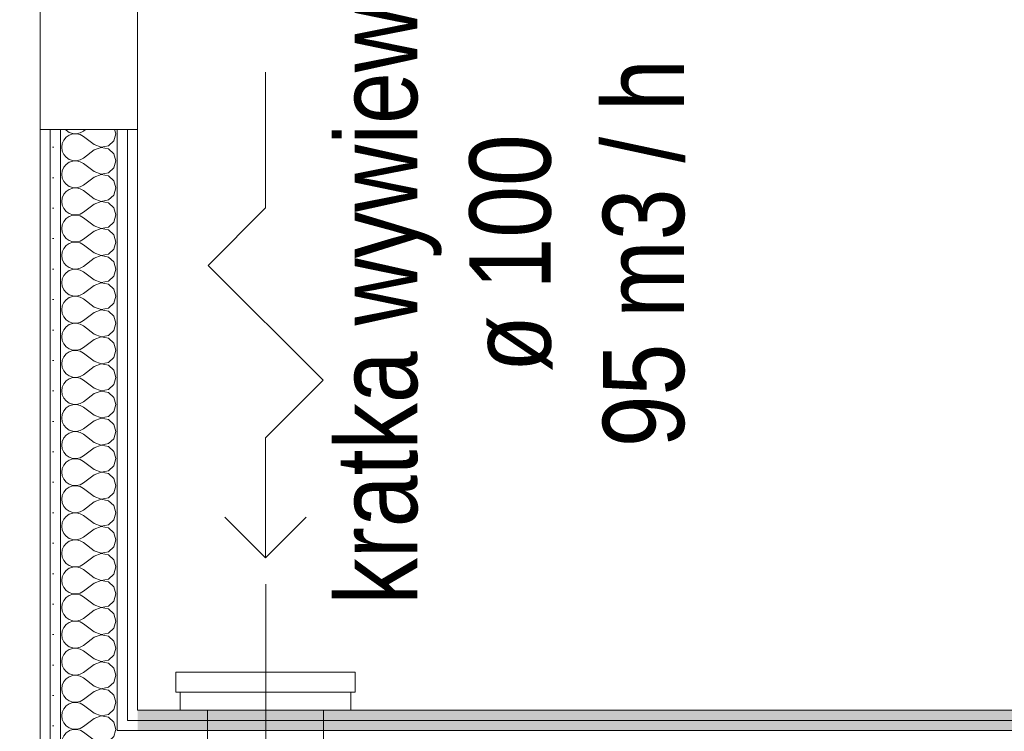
# Model space of a CAD drawing. Header units: millimetres. Extents: x -140780 to 266886, y -104422 to 233759.
# Tile 66 of 104: x 212171 to 213383, y 117181 to 118057. Entities that reach past the tile are written whole.
import ezdxf

# ---------------------------------------------------------------- set-up
doc = ezdxf.new("R2010")
doc.units = ezdxf.units.MM
doc.header["$MEASUREMENT"] = 0
doc.linetypes.add('Dashed_line', pattern=[750, 500, -250])
doc.layers.add('ROZBUDOWA_NOWE_DZIAŁOWE', color=7, linetype='Continuous')
doc.layers.add('WENT_BYTOWA', color=7, linetype='Continuous')
for name, color, linetype, lineweight, true_color in [('ROZBUDOWA_NOWE_DZIAŁOWE_Nr_pióra__24', 7, 'Continuous', 15, 0x029e21), ('ROZBUDOWA_NOWE_DZIAŁOWE_Nr_pióra__4', 7, 'Continuous', 13, 0x029e21), ('ROZBUDOWA_NOWE_DZIAŁOWE_Nr_pióra__67', 7, 'Continuous', 13, 0x6a6a6a), ('WENT_BYTOWA_Nr_pióra__48', 7, 'Continuous', 15, 0xa80f02)]:
    doc.layers.add(name, color=color, linetype=linetype, lineweight=lineweight, true_color=true_color)
for name, color, linetype, lineweight in [('ROZBUDOWA_NOWE_DZIAŁOWE_Nr_pióra__47', 7, 'Continuous', 15), ('STREFA_NOWE_POM_Nr_pióra__121', 255, 'Continuous', 0), ('WENT_BYTOWA_Nr_pióra__6', 5, 'Continuous', 13)]:
    doc.layers.add(name, color=color, linetype=linetype, lineweight=lineweight)
doc.styles.add('GENERATED_STYLE_1', font='txt')
pattern_1 = [(0, (0, 0), (0, 37.5), [0, -37.5])]

# ---------------------------------------------------------------- blocks, each defined once
blk = doc.blocks.new('Ściana_124', base_point=(212316.5, 117206.8))
at = {"layer": 'ROZBUDOWA_NOWE_DZIAŁOWE_Nr_pióra__24', "linetype": 'Continuous'}
h = blk.add_hatch(dxfattribs=at)
h.set_pattern_fill('Gips', color=256, style=0, pattern_type=2)
h.set_pattern_definition(pattern_1)
h.paths.add_polyline_path([(216210.8, 117206.8), (212316.5, 117206.8), (212316.5, 117194.3), (216210.8, 117194.3)])
h = blk.add_hatch(dxfattribs=at)
h.set_pattern_fill('Gips', color=256, style=0, pattern_type=2)
h.set_pattern_definition(pattern_1)
h.paths.add_polyline_path([(216210.8, 117194.3), (212316.5, 117194.3), (212316.5, 117181.8), (216210.8, 117181.8)])
at = {"layer": 'ROZBUDOWA_NOWE_DZIAŁOWE_Nr_pióra__47', "linetype": 'Continuous', "flags": 128}
blk.add_lwpolyline([(216210.8, 117206.8), (212316.5, 117206.8)], dxfattribs=at)
at = {"layer": 'ROZBUDOWA_NOWE_DZIAŁOWE_Nr_pióra__67', "linetype": 'Continuous'}
for p, q in [((216210.8, 117194.3), (212316.5, 117194.3)), ((216210.8, 117181.8), (212316.5, 117181.8))]:
    blk.add_line(p, q, dxfattribs=at)
blk = doc.blocks.new('Linia_25', base_point=(212474.1, 117542.4))
at = {"layer": 'WENT_BYTOWA_Nr_pióra__6', "linetype": 'Continuous'}
for p, q in [((212474.1, 117542.4), (212474.1, 117394.7)), ((212474.1, 117394.7), (212424.1, 117444.7)), ((212474.1, 117394.7), (212524.1, 117444.7))]:
    blk.add_line(p, q, dxfattribs=at)
blk = doc.blocks.new('*X556')
at = {"layer": 'ROZBUDOWA_NOWE_DZIAŁOWE_Nr_pióra__4', "linetype": 'Continuous'}
for p, q in [((212232.4, 117181.6), (212228.6, 117179)), ((212232.9, 117181.8), (212232.4, 117181.6)), ((212249.8, 117180), (212246.6, 117181.8)), ((212263.2, 117170), (212249.8, 117180)), ((212287.3, 117174.6), (212289.4, 117181.8)), ((212223.8, 117171.2), (212223.2, 117166.7)), ((212225.6, 117175.4), (212223.8, 117171.2)), ((212228.6, 117179), (212225.6, 117175.4)), ((212263.2, 117170), (212271.7, 117166.7)), ((212271.7, 117166.7), (212280.6, 117168.4)), ((212280.6, 117168.4), (212287.3, 117174.6)), ((212223.2, 117166.7), (212223.8, 117162.1)), ((212223.8, 117162.1), (212225.6, 117157.9)), ((212225.6, 117157.9), (212228.6, 117154.4)), ((212263.2, 117163.3), (212249.8, 117153.3)), ((212271.7, 117166.6), (212263.2, 117163.3)), ((212280.6, 117164.9), (212271.7, 117166.6)), ((212287.3, 117158.8), (212280.6, 117164.9)), ((212289.8, 117150), (212287.3, 117158.8)), ((212228.6, 117145.6), (212225.6, 117142.1)), ((212228.6, 117154.4), (212232.4, 117151.8)), ((212232.4, 117148.2), (212228.6, 117145.6)), ((212232.4, 117151.8), (212236.7, 117150.3)), ((212236.7, 117149.7), (212232.4, 117148.2)), ((212236.7, 117150.3), (212241.3, 117150.1)), ((212241.3, 117149.9), (212236.7, 117149.7)), ((212241.3, 117150.1), (212245.8, 117151.1)), ((212245.8, 117148.9), (212241.3, 117149.9)), ((212245.8, 117151.1), (212249.8, 117153.3)), ((212249.8, 117146.7), (212245.8, 117148.9)), ((212263.2, 117136.7), (212249.8, 117146.7)), ((212287.3, 117141.2), (212289.8, 117150)), ((212223.8, 117137.9), (212223.2, 117133.3)), ((212223.2, 117133.3), (212223.8, 117128.8)), ((212225.6, 117142.1), (212223.8, 117137.9)), ((212263.2, 117136.7), (212271.7, 117133.4)), ((212271.7, 117133.3), (212263.2, 117130)), ((212271.7, 117133.4), (212280.6, 117135.1)), ((212280.6, 117131.6), (212271.7, 117133.3)), ((212280.6, 117135.1), (212287.3, 117141.2)), ((212287.3, 117125.4), (212280.6, 117131.6)), ((212223.8, 117128.8), (212225.6, 117124.6)), ((212225.6, 117124.6), (212228.6, 117121)), ((212228.6, 117121), (212232.4, 117118.4)), ((212245.8, 117117.8), (212249.8, 117120)), ((212263.2, 117130), (212249.8, 117120)), ((212289.8, 117116.7), (212287.3, 117125.4)), ((212228.6, 117112.3), (212228.1, 117111.8)), ((212232.4, 117114.9), (212228.6, 117112.3)), ((212232.4, 117118.4), (212236.7, 117117)), ((212236.7, 117116.4), (212232.4, 117114.9)), ((212236.7, 117117), (212241.3, 117116.7)), ((212241.3, 117116.6), (212236.7, 117116.4)), ((212241.3, 117116.7), (212245.8, 117117.8)), ((212245.8, 117115.6), (212241.3, 117116.6)), ((212249.8, 117113.3), (212245.8, 117115.6)), ((212251.9, 117111.8), (212249.8, 117113.3)), ((212288.4, 117111.8), (212289.8, 117116.7))]:
    blk.add_line(p, q, dxfattribs=at)
blk = doc.blocks.new('*X558')
at = {"layer": 'ROZBUDOWA_NOWE_DZIAŁOWE_Nr_pióra__4', "linetype": 'Continuous'}
for p, q in [((212227.9, 117921.9), (212228.6, 117921)), ((212228.6, 117921), (212232.4, 117918.4)), ((212245.8, 117917.8), (212249.8, 117920)), ((212252.3, 117921.9), (212249.8, 117920)), ((212289.8, 117916.7), (212288.3, 117921.9)), ((212225.6, 117908.8), (212223.8, 117904.6)), ((212228.6, 117912.3), (212225.6, 117908.8)), ((212232.4, 117914.9), (212228.6, 117912.3)), ((212232.4, 117918.4), (212236.7, 117917)), ((212236.7, 117916.4), (212232.4, 117914.9)), ((212236.7, 117917), (212241.3, 117916.7)), ((212241.3, 117916.6), (212236.7, 117916.4)), ((212241.3, 117916.7), (212245.8, 117917.8)), ((212245.8, 117915.6), (212241.3, 117916.6)), ((212249.8, 117913.3), (212245.8, 117915.6)), ((212263.2, 117903.3), (212249.8, 117913.3)), ((212280.6, 117901.8), (212287.3, 117907.9)), ((212287.3, 117907.9), (212289.8, 117916.7)), ((212223.8, 117904.6), (212223.2, 117900)), ((212223.2, 117900), (212223.8, 117895.4)), ((212223.8, 117895.4), (212225.6, 117891.2)), ((212263.2, 117896.7), (212249.8, 117886.7)), ((212263.2, 117903.3), (212271.7, 117900.1)), ((212271.7, 117899.9), (212263.2, 117896.7)), ((212271.7, 117900.1), (212280.6, 117901.8)), ((212280.6, 117898.2), (212271.7, 117899.9)), ((212287.3, 117892.1), (212280.6, 117898.2)), ((212225.6, 117891.2), (212228.6, 117887.7)), ((212228.6, 117887.7), (212232.4, 117885.1)), ((212232.4, 117885.1), (212236.7, 117883.6)), ((212236.7, 117883), (212232.4, 117881.6)), ((212236.7, 117883.6), (212241.3, 117883.4)), ((212241.3, 117883.3), (212236.7, 117883)), ((212241.3, 117883.4), (212245.8, 117884.4)), ((212245.8, 117882.2), (212241.3, 117883.3)), ((212245.8, 117884.4), (212249.8, 117886.7)), ((212289.8, 117883.3), (212287.3, 117892.1)), ((212287.3, 117874.6), (212289.8, 117883.3)), ((212223.8, 117871.2), (212223.2, 117866.7)), ((212225.6, 117875.4), (212223.8, 117871.2)), ((212228.6, 117879), (212225.6, 117875.4)), ((212232.4, 117881.6), (212228.6, 117879)), ((212249.8, 117880), (212245.8, 117882.2)), ((212263.2, 117870), (212249.8, 117880)), ((212280.6, 117868.4), (212287.3, 117874.6)), ((212223.2, 117866.7), (212223.8, 117862.1)), ((212223.8, 117862.1), (212225.6, 117857.9)), ((212263.2, 117863.3), (212249.8, 117853.3)), ((212263.2, 117870), (212271.7, 117866.7)), ((212271.7, 117866.6), (212263.2, 117863.3)), ((212271.7, 117866.7), (212280.6, 117868.4)), ((212280.6, 117864.9), (212271.7, 117866.6)), ((212287.3, 117858.8), (212280.6, 117864.9)), ((212289.8, 117850), (212287.3, 117858.8)), ((212225.6, 117857.9), (212228.6, 117854.4)), ((212228.6, 117854.4), (212232.4, 117851.8)), ((212232.4, 117848.2), (212228.6, 117845.6)), ((212232.4, 117851.8), (212236.7, 117850.3)), ((212236.7, 117849.7), (212232.4, 117848.2)), ((212236.7, 117850.3), (212241.3, 117850.1)), ((212241.3, 117849.9), (212236.7, 117849.7)), ((212241.3, 117850.1), (212245.8, 117851.1)), ((212245.8, 117848.9), (212241.3, 117849.9)), ((212245.8, 117851.1), (212249.8, 117853.3)), ((212249.8, 117846.7), (212245.8, 117848.9)), ((212263.2, 117836.7), (212249.8, 117846.7)), ((212287.3, 117841.2), (212289.8, 117850)), ((212223.8, 117837.9), (212223.2, 117833.3)), ((212225.6, 117842.1), (212223.8, 117837.9)), ((212228.6, 117845.6), (212225.6, 117842.1)), ((212263.2, 117836.7), (212271.7, 117833.4)), ((212271.7, 117833.4), (212280.6, 117835.1)), ((212280.6, 117835.1), (212287.3, 117841.2)), ((212223.2, 117833.3), (212223.8, 117828.8)), ((212223.8, 117828.8), (212225.6, 117824.6)), ((212225.6, 117824.6), (212228.6, 117821)), ((212263.2, 117830), (212249.8, 117820)), ((212271.7, 117833.3), (212263.2, 117830)), ((212280.6, 117831.6), (212271.7, 117833.3)), ((212287.3, 117825.4), (212280.6, 117831.6)), ((212289.8, 117816.7), (212287.3, 117825.4)), ((212228.6, 117812.3), (212225.6, 117808.8)), ((212228.6, 117821), (212232.4, 117818.4)), ((212232.4, 117814.9), (212228.6, 117812.3)), ((212232.4, 117818.4), (212236.7, 117817)), ((212236.7, 117816.4), (212232.4, 117814.9)), ((212236.7, 117817), (212241.3, 117816.7)), ((212241.3, 117816.6), (212236.7, 117816.4)), ((212241.3, 117816.7), (212245.8, 117817.8)), ((212245.8, 117815.6), (212241.3, 117816.6)), ((212245.8, 117817.8), (212249.8, 117820)), ((212249.8, 117813.3), (212245.8, 117815.6)), ((212263.2, 117803.3), (212249.8, 117813.3)), ((212287.3, 117807.9), (212289.8, 117816.7)), ((212223.8, 117804.6), (212223.2, 117800)), ((212223.2, 117800), (212223.8, 117795.4)), ((212225.6, 117808.8), (212223.8, 117804.6)), ((212263.2, 117803.3), (212271.7, 117800.1)), ((212271.7, 117799.9), (212263.2, 117796.7)), ((212271.7, 117800.1), (212280.6, 117801.8)), ((212280.6, 117798.2), (212271.7, 117799.9)), ((212280.6, 117801.8), (212287.3, 117807.9)), ((212287.3, 117792.1), (212280.6, 117798.2)), ((212223.8, 117795.4), (212225.6, 117791.2)), ((212225.6, 117791.2), (212228.6, 117787.7)), ((212228.6, 117787.7), (212232.4, 117785.1)), ((212245.8, 117784.4), (212249.8, 117786.7)), ((212263.2, 117796.7), (212249.8, 117786.7)), ((212289.8, 117783.3), (212287.3, 117792.1)), ((212225.6, 117775.4), (212223.8, 117771.2)), ((212228.6, 117779), (212225.6, 117775.4)), ((212232.4, 117781.6), (212228.6, 117779)), ((212232.4, 117785.1), (212236.7, 117783.6)), ((212236.7, 117783), (212232.4, 117781.6)), ((212236.7, 117783.6), (212241.3, 117783.4)), ((212241.3, 117783.3), (212236.7, 117783)), ((212241.3, 117783.4), (212245.8, 117784.4)), ((212245.8, 117782.2), (212241.3, 117783.3)), ((212249.8, 117780), (212245.8, 117782.2)), ((212263.2, 117770), (212249.8, 117780)), ((212280.6, 117768.4), (212287.3, 117774.6)), ((212287.3, 117774.6), (212289.8, 117783.3)), ((212223.8, 117771.2), (212223.2, 117766.7)), ((212223.2, 117766.7), (212223.8, 117762.1)), ((212223.8, 117762.1), (212225.6, 117757.9)), ((212263.2, 117763.3), (212249.8, 117753.3)), ((212263.2, 117770), (212271.7, 117766.7)), ((212271.7, 117766.6), (212263.2, 117763.3)), ((212271.7, 117766.7), (212280.6, 117768.4)), ((212280.6, 117764.9), (212271.7, 117766.6)), ((212287.3, 117758.8), (212280.6, 117764.9)), ((212225.6, 117757.9), (212228.6, 117754.4)), ((212228.6, 117754.4), (212232.4, 117751.8)), ((212232.4, 117751.8), (212236.7, 117750.3)), ((212236.7, 117749.7), (212232.4, 117748.2)), ((212236.7, 117750.3), (212241.3, 117750.1)), ((212241.3, 117749.9), (212236.7, 117749.7)), ((212241.3, 117750.1), (212245.8, 117751.1)), ((212245.8, 117748.9), (212241.3, 117749.9)), ((212245.8, 117751.1), (212249.8, 117753.3)), ((212289.8, 117750), (212287.3, 117758.8)), ((212287.3, 117741.2), (212289.8, 117750)), ((212223.8, 117737.9), (212223.2, 117733.3)), ((212225.6, 117742.1), (212223.8, 117737.9)), ((212228.6, 117745.6), (212225.6, 117742.1)), ((212232.4, 117748.2), (212228.6, 117745.6)), ((212249.8, 117746.7), (212245.8, 117748.9)), ((212263.2, 117736.7), (212249.8, 117746.7)), ((212280.6, 117735.1), (212287.3, 117741.2)), ((212223.2, 117733.3), (212223.8, 117728.8)), ((212223.8, 117728.8), (212225.6, 117724.6)), ((212263.2, 117730), (212249.8, 117720)), ((212263.2, 117736.7), (212271.7, 117733.4)), ((212271.7, 117733.3), (212263.2, 117730)), ((212271.7, 117733.4), (212280.6, 117735.1)), ((212280.6, 117731.6), (212271.7, 117733.3)), ((212287.3, 117725.4), (212280.6, 117731.6)), ((212289.8, 117716.7), (212287.3, 117725.4)), ((212225.6, 117724.6), (212228.6, 117721)), ((212228.6, 117721), (212232.4, 117718.4)), ((212232.4, 117714.9), (212228.6, 117712.3)), ((212232.4, 117718.4), (212236.7, 117717)), ((212236.7, 117716.4), (212232.4, 117714.9)), ((212236.7, 117717), (212241.3, 117716.7)), ((212241.3, 117716.6), (212236.7, 117716.4)), ((212241.3, 117716.7), (212245.8, 117717.8)), ((212245.8, 117715.6), (212241.3, 117716.6)), ((212245.8, 117717.8), (212249.8, 117720)), ((212249.8, 117713.3), (212245.8, 117715.6)), ((212263.2, 117703.3), (212249.8, 117713.3)), ((212287.3, 117707.9), (212289.8, 117716.7)), ((212223.8, 117704.6), (212223.2, 117700)), ((212225.6, 117708.8), (212223.8, 117704.6)), ((212228.6, 117712.3), (212225.6, 117708.8)), ((212263.2, 117703.3), (212271.7, 117700.1)), ((212271.7, 117700.1), (212280.6, 117701.8)), ((212280.6, 117701.8), (212287.3, 117707.9)), ((212223.2, 117700), (212223.8, 117695.4)), ((212223.8, 117695.4), (212225.6, 117691.2)), ((212225.6, 117691.2), (212228.6, 117687.7)), ((212263.2, 117696.7), (212249.8, 117686.7)), ((212271.7, 117699.9), (212263.2, 117696.7)), ((212280.6, 117698.2), (212271.7, 117699.9)), ((212287.3, 117692.1), (212280.6, 117698.2)), ((212289.8, 117683.3), (212287.3, 117692.1)), ((212228.6, 117679), (212225.6, 117675.4)), ((212228.6, 117687.7), (212232.4, 117685.1)), ((212232.4, 117681.6), (212228.6, 117679)), ((212232.4, 117685.1), (212236.7, 117683.6)), ((212236.7, 117683), (212232.4, 117681.6)), ((212236.7, 117683.6), (212241.3, 117683.4)), ((212241.3, 117683.3), (212236.7, 117683)), ((212241.3, 117683.4), (212245.8, 117684.4)), ((212245.8, 117682.2), (212241.3, 117683.3)), ((212245.8, 117684.4), (212249.8, 117686.7)), ((212249.8, 117680), (212245.8, 117682.2)), ((212263.2, 117670), (212249.8, 117680)), ((212287.3, 117674.6), (212289.8, 117683.3)), ((212223.8, 117671.2), (212223.2, 117666.7)), ((212223.2, 117666.7), (212223.8, 117662.1)), ((212225.6, 117675.4), (212223.8, 117671.2)), ((212263.2, 117670), (212271.7, 117666.7)), ((212271.7, 117666.6), (212263.2, 117663.3)), ((212271.7, 117666.7), (212280.6, 117668.4)), ((212280.6, 117664.9), (212271.7, 117666.6)), ((212280.6, 117668.4), (212287.3, 117674.6)), ((212287.3, 117658.8), (212280.6, 117664.9)), ((212223.8, 117662.1), (212225.6, 117657.9)), ((212225.6, 117657.9), (212228.6, 117654.4)), ((212228.6, 117654.4), (212232.4, 117651.8)), ((212245.8, 117651.1), (212249.8, 117653.3)), ((212263.2, 117663.3), (212249.8, 117653.3)), ((212289.8, 117650), (212287.3, 117658.8)), ((212225.6, 117642.1), (212223.8, 117637.9)), ((212228.6, 117645.6), (212225.6, 117642.1)), ((212232.4, 117648.2), (212228.6, 117645.6)), ((212232.4, 117651.8), (212236.7, 117650.3)), ((212236.7, 117649.7), (212232.4, 117648.2)), ((212236.7, 117650.3), (212241.3, 117650.1)), ((212241.3, 117649.9), (212236.7, 117649.7)), ((212241.3, 117650.1), (212245.8, 117651.1)), ((212245.8, 117648.9), (212241.3, 117649.9)), ((212249.8, 117646.7), (212245.8, 117648.9)), ((212263.2, 117636.7), (212249.8, 117646.7)), ((212280.6, 117635.1), (212287.3, 117641.2)), ((212287.3, 117641.2), (212289.8, 117650)), ((212223.8, 117637.9), (212223.2, 117633.3)), ((212223.2, 117633.3), (212223.8, 117628.8)), ((212223.8, 117628.8), (212225.6, 117624.6)), ((212263.2, 117630), (212249.8, 117620)), ((212263.2, 117636.7), (212271.7, 117633.4)), ((212271.7, 117633.3), (212263.2, 117630)), ((212271.7, 117633.4), (212280.6, 117635.1)), ((212280.6, 117631.6), (212271.7, 117633.3)), ((212287.3, 117625.4), (212280.6, 117631.6)), ((212225.6, 117624.6), (212228.6, 117621)), ((212228.6, 117621), (212232.4, 117618.4)), ((212232.4, 117618.4), (212236.7, 117617)), ((212236.7, 117616.4), (212232.4, 117614.9)), ((212236.7, 117617), (212241.3, 117616.7)), ((212241.3, 117616.6), (212236.7, 117616.4)), ((212241.3, 117616.7), (212245.8, 117617.8)), ((212245.8, 117615.6), (212241.3, 117616.6)), ((212245.8, 117617.8), (212249.8, 117620)), ((212289.8, 117616.7), (212287.3, 117625.4)), ((212287.3, 117607.9), (212289.8, 117616.7)), ((212223.8, 117604.6), (212223.2, 117600)), ((212225.6, 117608.8), (212223.8, 117604.6)), ((212228.6, 117612.3), (212225.6, 117608.8)), ((212232.4, 117614.9), (212228.6, 117612.3)), ((212249.8, 117613.3), (212245.8, 117615.6)), ((212263.2, 117603.3), (212249.8, 117613.3)), ((212280.6, 117601.8), (212287.3, 117607.9)), ((212223.2, 117600), (212223.8, 117595.4)), ((212223.8, 117595.4), (212225.6, 117591.2)), ((212263.2, 117596.7), (212249.8, 117586.7)), ((212263.2, 117603.3), (212271.7, 117600.1)), ((212271.7, 117599.9), (212263.2, 117596.7)), ((212271.7, 117600.1), (212280.6, 117601.8)), ((212280.6, 117598.2), (212271.7, 117599.9)), ((212287.3, 117592.1), (212280.6, 117598.2)), ((212289.8, 117583.3), (212287.3, 117592.1)), ((212225.6, 117591.2), (212228.6, 117587.7)), ((212228.6, 117587.7), (212232.4, 117585.1)), ((212232.4, 117581.6), (212228.6, 117579)), ((212232.4, 117585.1), (212236.7, 117583.6)), ((212236.7, 117583), (212232.4, 117581.6)), ((212236.7, 117583.6), (212241.3, 117583.4)), ((212241.3, 117583.3), (212236.7, 117583)), ((212241.3, 117583.4), (212245.8, 117584.4)), ((212245.8, 117582.2), (212241.3, 117583.3)), ((212245.8, 117584.4), (212249.8, 117586.7)), ((212249.8, 117580), (212245.8, 117582.2)), ((212263.2, 117570), (212249.8, 117580)), ((212287.3, 117574.6), (212289.8, 117583.3)), ((212223.8, 117571.2), (212223.2, 117566.7)), ((212225.6, 117575.4), (212223.8, 117571.2)), ((212228.6, 117579), (212225.6, 117575.4)), ((212263.2, 117570), (212271.7, 117566.7)), ((212271.7, 117566.7), (212280.6, 117568.4)), ((212280.6, 117568.4), (212287.3, 117574.6)), ((212223.2, 117566.7), (212223.8, 117562.1)), ((212223.8, 117562.1), (212225.6, 117557.9)), ((212225.6, 117557.9), (212228.6, 117554.4)), ((212263.2, 117563.3), (212249.8, 117553.3)), ((212271.7, 117566.6), (212263.2, 117563.3)), ((212280.6, 117564.9), (212271.7, 117566.6)), ((212287.3, 117558.8), (212280.6, 117564.9)), ((212289.8, 117550), (212287.3, 117558.8)), ((212228.6, 117545.6), (212225.6, 117542.1)), ((212228.6, 117554.4), (212232.4, 117551.8)), ((212232.4, 117548.2), (212228.6, 117545.6)), ((212232.4, 117551.8), (212236.7, 117550.3)), ((212236.7, 117549.7), (212232.4, 117548.2)), ((212236.7, 117550.3), (212241.3, 117550.1)), ((212241.3, 117549.9), (212236.7, 117549.7)), ((212241.3, 117550.1), (212245.8, 117551.1)), ((212245.8, 117548.9), (212241.3, 117549.9)), ((212245.8, 117551.1), (212249.8, 117553.3)), ((212249.8, 117546.7), (212245.8, 117548.9)), ((212263.2, 117536.7), (212249.8, 117546.7)), ((212287.3, 117541.2), (212289.8, 117550)), ((212223.8, 117537.9), (212223.2, 117533.3)), ((212223.2, 117533.3), (212223.8, 117528.8)), ((212225.6, 117542.1), (212223.8, 117537.9)), ((212263.2, 117536.7), (212271.7, 117533.4)), ((212271.7, 117533.3), (212263.2, 117530)), ((212271.7, 117533.4), (212280.6, 117535.1)), ((212280.6, 117531.6), (212271.7, 117533.3)), ((212280.6, 117535.1), (212287.3, 117541.2)), ((212287.3, 117525.4), (212280.6, 117531.6)), ((212223.8, 117528.8), (212225.6, 117524.6)), ((212225.6, 117524.6), (212228.6, 117521)), ((212228.6, 117521), (212232.4, 117518.4)), ((212245.8, 117517.8), (212249.8, 117520)), ((212263.2, 117530), (212249.8, 117520)), ((212289.8, 117516.7), (212287.3, 117525.4)), ((212225.6, 117508.8), (212223.8, 117504.6)), ((212228.6, 117512.3), (212225.6, 117508.8)), ((212232.4, 117514.9), (212228.6, 117512.3)), ((212232.4, 117518.4), (212236.7, 117517)), ((212236.7, 117516.4), (212232.4, 117514.9)), ((212236.7, 117517), (212241.3, 117516.7)), ((212241.3, 117516.6), (212236.7, 117516.4)), ((212241.3, 117516.7), (212245.8, 117517.8)), ((212245.8, 117515.6), (212241.3, 117516.6)), ((212249.8, 117513.3), (212245.8, 117515.6)), ((212263.2, 117503.3), (212249.8, 117513.3)), ((212280.6, 117501.8), (212287.3, 117507.9)), ((212287.3, 117507.9), (212289.8, 117516.7)), ((212223.8, 117504.6), (212223.2, 117500)), ((212223.2, 117500), (212223.8, 117495.4)), ((212223.8, 117495.4), (212225.6, 117491.2)), ((212263.2, 117496.7), (212249.8, 117486.7)), ((212263.2, 117503.3), (212271.7, 117500.1)), ((212271.7, 117499.9), (212263.2, 117496.7)), ((212271.7, 117500.1), (212280.6, 117501.8)), ((212280.6, 117498.2), (212271.7, 117499.9)), ((212287.3, 117492.1), (212280.6, 117498.2)), ((212225.6, 117491.2), (212228.6, 117487.7)), ((212228.6, 117487.7), (212232.4, 117485.1)), ((212232.4, 117485.1), (212236.7, 117483.6)), ((212236.7, 117483), (212232.4, 117481.6)), ((212236.7, 117483.6), (212241.3, 117483.4)), ((212241.3, 117483.3), (212236.7, 117483)), ((212241.3, 117483.4), (212245.8, 117484.4)), ((212245.8, 117482.2), (212241.3, 117483.3)), ((212245.8, 117484.4), (212249.8, 117486.7)), ((212289.8, 117483.3), (212287.3, 117492.1)), ((212287.3, 117474.6), (212289.8, 117483.3)), ((212223.8, 117471.2), (212223.2, 117466.7)), ((212225.6, 117475.4), (212223.8, 117471.2)), ((212228.6, 117479), (212225.6, 117475.4)), ((212232.4, 117481.6), (212228.6, 117479)), ((212249.8, 117480), (212245.8, 117482.2)), ((212263.2, 117470), (212249.8, 117480)), ((212280.6, 117468.4), (212287.3, 117474.6)), ((212223.2, 117466.7), (212223.8, 117462.1)), ((212223.8, 117462.1), (212225.6, 117457.9)), ((212263.2, 117463.3), (212249.8, 117453.3)), ((212263.2, 117470), (212271.7, 117466.7)), ((212271.7, 117466.6), (212263.2, 117463.3)), ((212271.7, 117466.7), (212280.6, 117468.4)), ((212280.6, 117464.9), (212271.7, 117466.6)), ((212287.3, 117458.8), (212280.6, 117464.9)), ((212289.8, 117450), (212287.3, 117458.8)), ((212225.6, 117457.9), (212228.6, 117454.4)), ((212228.6, 117454.4), (212232.4, 117451.8)), ((212232.4, 117448.2), (212228.6, 117445.6)), ((212232.4, 117451.8), (212236.7, 117450.3)), ((212236.7, 117449.7), (212232.4, 117448.2)), ((212236.7, 117450.3), (212241.3, 117450.1)), ((212241.3, 117449.9), (212236.7, 117449.7)), ((212241.3, 117450.1), (212245.8, 117451.1)), ((212245.8, 117448.9), (212241.3, 117449.9)), ((212245.8, 117451.1), (212249.8, 117453.3)), ((212249.8, 117446.7), (212245.8, 117448.9)), ((212263.2, 117436.7), (212249.8, 117446.7)), ((212287.3, 117441.2), (212289.8, 117450)), ((212223.8, 117437.9), (212223.2, 117433.3)), ((212225.6, 117442.1), (212223.8, 117437.9)), ((212228.6, 117445.6), (212225.6, 117442.1)), ((212263.2, 117436.7), (212271.7, 117433.4)), ((212271.7, 117433.4), (212280.6, 117435.1)), ((212280.6, 117435.1), (212287.3, 117441.2)), ((212223.2, 117433.3), (212223.8, 117428.8)), ((212223.8, 117428.8), (212225.6, 117424.6)), ((212225.6, 117424.6), (212228.6, 117421)), ((212263.2, 117430), (212249.8, 117420)), ((212271.7, 117433.3), (212263.2, 117430)), ((212280.6, 117431.6), (212271.7, 117433.3)), ((212287.3, 117425.4), (212280.6, 117431.6)), ((212289.8, 117416.7), (212287.3, 117425.4)), ((212228.6, 117412.3), (212225.6, 117408.8)), ((212228.6, 117421), (212232.4, 117418.4)), ((212232.4, 117414.9), (212228.6, 117412.3)), ((212232.4, 117418.4), (212236.7, 117417)), ((212236.7, 117416.4), (212232.4, 117414.9)), ((212236.7, 117417), (212241.3, 117416.7)), ((212241.3, 117416.6), (212236.7, 117416.4)), ((212241.3, 117416.7), (212245.8, 117417.8)), ((212245.8, 117415.6), (212241.3, 117416.6)), ((212245.8, 117417.8), (212249.8, 117420)), ((212249.8, 117413.3), (212245.8, 117415.6)), ((212263.2, 117403.3), (212249.8, 117413.3)), ((212287.3, 117407.9), (212289.8, 117416.7)), ((212223.8, 117404.6), (212223.2, 117400)), ((212223.2, 117400), (212223.8, 117395.4)), ((212225.6, 117408.8), (212223.8, 117404.6)), ((212263.2, 117403.3), (212271.7, 117400.1)), ((212271.7, 117399.9), (212263.2, 117396.7)), ((212271.7, 117400.1), (212280.6, 117401.8)), ((212280.6, 117398.2), (212271.7, 117399.9)), ((212280.6, 117401.8), (212287.3, 117407.9)), ((212287.3, 117392.1), (212280.6, 117398.2)), ((212223.8, 117395.4), (212225.6, 117391.2)), ((212225.6, 117391.2), (212228.6, 117387.7)), ((212228.6, 117387.7), (212232.4, 117385.1)), ((212245.8, 117384.4), (212249.8, 117386.7)), ((212263.2, 117396.7), (212249.8, 117386.7)), ((212289.8, 117383.3), (212287.3, 117392.1)), ((212225.6, 117375.4), (212223.8, 117371.2)), ((212228.6, 117379), (212225.6, 117375.4)), ((212232.4, 117381.6), (212228.6, 117379)), ((212232.4, 117385.1), (212236.7, 117383.6)), ((212236.7, 117383), (212232.4, 117381.6)), ((212236.7, 117383.6), (212241.3, 117383.4)), ((212241.3, 117383.3), (212236.7, 117383)), ((212241.3, 117383.4), (212245.8, 117384.4)), ((212245.8, 117382.2), (212241.3, 117383.3)), ((212249.8, 117380), (212245.8, 117382.2)), ((212263.2, 117370), (212249.8, 117380)), ((212280.6, 117368.4), (212287.3, 117374.6)), ((212287.3, 117374.6), (212289.8, 117383.3)), ((212223.8, 117371.2), (212223.2, 117366.7)), ((212223.2, 117366.7), (212223.8, 117362.1)), ((212223.8, 117362.1), (212225.6, 117357.9)), ((212263.2, 117363.3), (212249.8, 117353.3)), ((212263.2, 117370), (212271.7, 117366.7)), ((212271.7, 117366.6), (212263.2, 117363.3)), ((212271.7, 117366.7), (212280.6, 117368.4)), ((212280.6, 117364.9), (212271.7, 117366.6)), ((212287.3, 117358.8), (212280.6, 117364.9)), ((212225.6, 117357.9), (212228.6, 117354.4)), ((212228.6, 117354.4), (212232.4, 117351.8)), ((212232.4, 117351.8), (212236.7, 117350.3)), ((212236.7, 117349.7), (212232.4, 117348.2)), ((212236.7, 117350.3), (212241.3, 117350.1)), ((212241.3, 117349.9), (212236.7, 117349.7)), ((212241.3, 117350.1), (212245.8, 117351.1)), ((212245.8, 117348.9), (212241.3, 117349.9)), ((212245.8, 117351.1), (212249.8, 117353.3)), ((212289.8, 117350), (212287.3, 117358.8)), ((212287.3, 117341.2), (212289.8, 117350)), ((212223.8, 117337.9), (212223.2, 117333.3)), ((212225.6, 117342.1), (212223.8, 117337.9)), ((212228.6, 117345.6), (212225.6, 117342.1)), ((212232.4, 117348.2), (212228.6, 117345.6)), ((212249.8, 117346.7), (212245.8, 117348.9)), ((212263.2, 117336.7), (212249.8, 117346.7)), ((212280.6, 117335.1), (212287.3, 117341.2)), ((212223.2, 117333.3), (212223.8, 117328.8)), ((212223.8, 117328.8), (212225.6, 117324.6)), ((212263.2, 117330), (212249.8, 117320)), ((212263.2, 117336.7), (212271.7, 117333.4)), ((212271.7, 117333.3), (212263.2, 117330)), ((212271.7, 117333.4), (212280.6, 117335.1)), ((212280.6, 117331.6), (212271.7, 117333.3)), ((212287.3, 117325.4), (212280.6, 117331.6)), ((212289.8, 117316.7), (212287.3, 117325.4)), ((212225.6, 117324.6), (212228.6, 117321)), ((212228.6, 117321), (212232.4, 117318.4)), ((212232.4, 117314.9), (212228.6, 117312.3)), ((212232.4, 117318.4), (212236.7, 117317)), ((212236.7, 117316.4), (212232.4, 117314.9)), ((212236.7, 117317), (212241.3, 117316.7)), ((212241.3, 117316.6), (212236.7, 117316.4)), ((212241.3, 117316.7), (212245.8, 117317.8)), ((212245.8, 117315.6), (212241.3, 117316.6)), ((212245.8, 117317.8), (212249.8, 117320)), ((212249.8, 117313.3), (212245.8, 117315.6)), ((212263.2, 117303.3), (212249.8, 117313.3)), ((212287.3, 117307.9), (212289.8, 117316.7)), ((212223.8, 117304.6), (212223.2, 117300)), ((212225.6, 117308.8), (212223.8, 117304.6)), ((212228.6, 117312.3), (212225.6, 117308.8)), ((212263.2, 117303.3), (212271.7, 117300.1)), ((212271.7, 117300.1), (212280.6, 117301.8)), ((212280.6, 117301.8), (212287.3, 117307.9)), ((212223.2, 117300), (212223.8, 117295.4)), ((212223.8, 117295.4), (212225.6, 117291.2)), ((212225.6, 117291.2), (212228.6, 117287.7)), ((212263.2, 117296.7), (212249.8, 117286.7)), ((212271.7, 117299.9), (212263.2, 117296.7)), ((212280.6, 117298.2), (212271.7, 117299.9)), ((212287.3, 117292.1), (212280.6, 117298.2)), ((212289.8, 117283.3), (212287.3, 117292.1)), ((212228.6, 117279), (212225.6, 117275.4)), ((212228.6, 117287.7), (212232.4, 117285.1)), ((212232.4, 117281.6), (212228.6, 117279)), ((212232.4, 117285.1), (212236.7, 117283.6)), ((212236.7, 117283), (212232.4, 117281.6)), ((212236.7, 117283.6), (212241.3, 117283.4)), ((212241.3, 117283.3), (212236.7, 117283)), ((212241.3, 117283.4), (212245.8, 117284.4)), ((212245.8, 117282.2), (212241.3, 117283.3)), ((212245.8, 117284.4), (212249.8, 117286.7)), ((212249.8, 117280), (212245.8, 117282.2)), ((212263.2, 117270), (212249.8, 117280)), ((212287.3, 117274.6), (212289.8, 117283.3)), ((212223.8, 117271.2), (212223.2, 117266.7)), ((212223.2, 117266.7), (212223.8, 117262.1)), ((212225.6, 117275.4), (212223.8, 117271.2)), ((212263.2, 117270), (212271.7, 117266.7)), ((212271.7, 117266.6), (212263.2, 117263.3)), ((212271.7, 117266.7), (212280.6, 117268.4)), ((212280.6, 117264.9), (212271.7, 117266.6)), ((212280.6, 117268.4), (212287.3, 117274.6)), ((212287.3, 117258.8), (212280.6, 117264.9)), ((212223.8, 117262.1), (212225.6, 117257.9)), ((212225.6, 117257.9), (212228.6, 117254.4)), ((212228.6, 117254.4), (212232.4, 117251.8)), ((212245.8, 117251.1), (212249.8, 117253.3)), ((212263.2, 117263.3), (212249.8, 117253.3)), ((212289.8, 117250), (212287.3, 117258.8)), ((212225.6, 117242.1), (212223.8, 117237.9)), ((212228.6, 117245.6), (212225.6, 117242.1)), ((212232.4, 117248.2), (212228.6, 117245.6)), ((212232.4, 117251.8), (212236.7, 117250.3)), ((212236.7, 117249.7), (212232.4, 117248.2)), ((212236.7, 117250.3), (212241.3, 117250.1)), ((212241.3, 117249.9), (212236.7, 117249.7)), ((212241.3, 117250.1), (212245.8, 117251.1)), ((212245.8, 117248.9), (212241.3, 117249.9)), ((212249.8, 117246.7), (212245.8, 117248.9)), ((212263.2, 117236.7), (212249.8, 117246.7)), ((212280.6, 117235.1), (212287.3, 117241.2)), ((212287.3, 117241.2), (212289.8, 117250)), ((212223.8, 117237.9), (212223.2, 117233.3)), ((212223.2, 117233.3), (212223.8, 117228.8)), ((212223.8, 117228.8), (212225.6, 117224.6)), ((212263.2, 117230), (212249.8, 117220)), ((212263.2, 117236.7), (212271.7, 117233.4)), ((212271.7, 117233.3), (212263.2, 117230)), ((212271.7, 117233.4), (212280.6, 117235.1)), ((212280.6, 117231.6), (212271.7, 117233.3)), ((212287.3, 117225.4), (212280.6, 117231.6)), ((212225.6, 117224.6), (212228.6, 117221)), ((212228.6, 117221), (212232.4, 117218.4)), ((212232.4, 117218.4), (212236.7, 117217)), ((212236.7, 117216.4), (212232.4, 117214.9)), ((212236.7, 117217), (212241.3, 117216.7)), ((212241.3, 117216.6), (212236.7, 117216.4)), ((212241.3, 117216.7), (212245.8, 117217.8)), ((212245.8, 117215.6), (212241.3, 117216.6)), ((212245.8, 117217.8), (212249.8, 117220)), ((212289.8, 117216.7), (212287.3, 117225.4)), ((212287.3, 117207.9), (212289.8, 117216.7)), ((212223.8, 117204.6), (212223.2, 117200)), ((212225.6, 117208.8), (212223.8, 117204.6)), ((212228.6, 117212.3), (212225.6, 117208.8)), ((212232.4, 117214.9), (212228.6, 117212.3)), ((212249.8, 117213.3), (212245.8, 117215.6)), ((212263.2, 117203.3), (212249.8, 117213.3)), ((212280.6, 117201.8), (212287.3, 117207.9)), ((212223.2, 117200), (212223.8, 117195.4)), ((212223.8, 117195.4), (212225.6, 117191.2)), ((212263.2, 117196.7), (212249.8, 117186.7)), ((212263.2, 117203.3), (212271.7, 117200.1)), ((212271.7, 117199.9), (212263.2, 117196.7)), ((212271.7, 117200.1), (212280.6, 117201.8)), ((212280.6, 117198.2), (212271.7, 117199.9)), ((212287.3, 117192.1), (212280.6, 117198.2)), ((212289.8, 117183.3), (212287.3, 117192.1)), ((212225.6, 117191.2), (212228.6, 117187.7)), ((212228.6, 117187.7), (212232.4, 117185.1)), ((212232.4, 117185.1), (212236.7, 117183.6)), ((212236.7, 117183), (212232.9, 117181.8)), ((212236.7, 117183.6), (212241.3, 117183.4)), ((212241.3, 117183.3), (212236.7, 117183)), ((212241.3, 117183.4), (212245.8, 117184.4)), ((212245.8, 117182.2), (212241.3, 117183.3)), ((212245.8, 117184.4), (212249.8, 117186.7)), ((212246.6, 117181.8), (212245.8, 117182.2)), ((212289.4, 117181.8), (212289.8, 117183.3))]:
    blk.add_line(p, q, dxfattribs=at)
blk = doc.blocks.new('Ściana_141', base_point=(212316.5, 115826.1))
at = {"layer": 'ROZBUDOWA_NOWE_DZIAŁOWE_Nr_pióra__24', "linetype": 'Continuous'}
h = blk.add_hatch(dxfattribs=at)
h.set_pattern_fill('Gips', color=256, style=0, pattern_type=2)
h.set_pattern_definition(pattern_1)
h.paths.add_polyline_path([(212196.5, 115826.1), (212209, 115826.1), (212209, 117921.9), (212196.5, 117921.9)])
h = blk.add_hatch(dxfattribs=at)
h.set_pattern_fill('Gips', color=256, style=0, pattern_type=2)
h.set_pattern_definition(pattern_1)
h.paths.add_polyline_path([(212209, 115826.1), (212221.5, 115826.1), (212221.5, 117921.9), (212209, 117921.9)])
h = blk.add_hatch(dxfattribs=at)
h.set_pattern_fill('Gips', color=256, style=0, pattern_type=2)
h.set_pattern_definition(pattern_1)
h.paths.add_polyline_path([(212291.5, 117194.3), (212304, 117194.3), (212304, 117921.9), (212291.5, 117921.9)])
h = blk.add_hatch(dxfattribs=at)
h.set_pattern_fill('Gips', color=256, style=0, pattern_type=2)
h.set_pattern_definition(pattern_1)
h.paths.add_polyline_path([(212304, 117206.8), (212316.5, 117206.8), (212316.5, 117921.9), (212304, 117921.9)])
h = blk.add_hatch(dxfattribs=at)
h.set_pattern_fill('Gips', color=256, style=0, pattern_type=2)
h.set_pattern_definition(pattern_1)
h.paths.add_polyline_path([(212304, 117206.8), (212304, 117194.3), (212316.5, 117194.3), (212316.5, 117206.8)])
h = blk.add_hatch(dxfattribs=at)
h.set_pattern_fill('Gips', color=256, style=0, pattern_type=2)
h.set_pattern_definition(pattern_1)
h.paths.add_polyline_path([(212291.5, 117194.3), (212291.5, 117181.8), (212304, 117181.8), (212304, 117194.3)])
h = blk.add_hatch(dxfattribs=at)
h.set_pattern_fill('Gips', color=256, style=0, pattern_type=2)
h.set_pattern_definition(pattern_1)
h.paths.add_polyline_path([(212304, 117194.3), (212304, 117181.8), (212316.5, 117181.8), (212316.5, 117194.3)])
at = {"layer": 'ROZBUDOWA_NOWE_DZIAŁOWE_Nr_pióra__47', "linetype": 'Continuous'}
for p, q in [((212209, 117921.9), (212196.5, 117921.9)), ((212221.5, 117921.9), (212209, 117921.9)), ((212291.5, 117921.9), (212221.5, 117921.9)), ((212304, 117921.9), (212291.5, 117921.9)), ((212316.5, 117921.9), (212304, 117921.9))]:
    blk.add_line(p, q, dxfattribs=at)
at = {"layer": 'ROZBUDOWA_NOWE_DZIAŁOWE_Nr_pióra__47', "linetype": 'Continuous', "flags": 128}
for points in [[(212196.5, 117921.9), (212196.5, 115826.1)], [(212316.5, 117206.8), (212316.5, 117921.9)]]:
    blk.add_lwpolyline(points, dxfattribs=at)
at = {"layer": 'ROZBUDOWA_NOWE_DZIAŁOWE_Nr_pióra__67', "linetype": 'Continuous'}
for p, q in [((212209, 117921.9), (212209, 115826.1)), ((212221.5, 117921.9), (212221.5, 117181.8)), ((212291.5, 117181.8), (212291.5, 117921.9)), ((212304, 117194.3), (212304, 117921.9)), ((212316.5, 117194.3), (212304, 117194.3)), ((212221.5, 117181.8), (212221.5, 117111.8)), ((212304, 117181.8), (212291.5, 117181.8)), ((212316.5, 117181.8), (212304, 117181.8))]:
    blk.add_line(p, q, dxfattribs=at)
at = {"layer": 'ROZBUDOWA_NOWE_DZIAŁOWE'}
for name in ['*X558', '*X556']:
    blk.add_blockref(name, (0, 0), dxfattribs=at)

msp = doc.modelspace()

# ---------------------------------------------------------------- linework, layer by layer
at = {"layer": 'STREFA_NOWE_POM_Nr_pióra__121', "linetype": 'Continuous', "flags": 128}
for points in [[(207849, 121145.6), (207797.8, 116236.5), (208691.7, 116252), (208697.2, 115577.1), (209091.2, 115577.1), (209976.4, 115577.1), (211746.9, 115577.1), (211743.7, 115852.7), (212106.6, 115831.2), (212196.5, 115829), (212196.5, 121145.6), (209091.2, 121145.6), (208837, 121145.6)], [(216210.8, 119674.7), (216210.8, 121145.6), (212316.5, 121145.6), (212316.5, 117206.8), (216210.8, 117206.8)]]:
    msp.add_lwpolyline(points, close=True, dxfattribs=at)
at = {"layer": 'WENT_BYTOWA_Nr_pióra__48', "linetype": 'Dashed_line'}
msp.add_line((212474.4, 117362), (212474.4, 115507.1), dxfattribs=at)
at = {"layer": 'WENT_BYTOWA_Nr_pióra__6', "linetype": 'Continuous'}
for p, q in [((212474.1, 117825.3), (212474.1, 117992.3)), ((212403.4, 117754.6), (212474.1, 117825.3)), ((212403.4, 117754.6), (212544.8, 117613.1)), ((212474.1, 117542.4), (212544.8, 117613.1)), ((212584.3, 117253.9), (212363.8, 117253.9)), ((212363.8, 117253.9), (212363.8, 117229.3)), ((212584.3, 117229.3), (212584.3, 117253.9)), ((212363.8, 117229.3), (212584.3, 117229.3)), ((212579.1, 117229.3), (212369.1, 117229.3)), ((212369.1, 117229.3), (212369.1, 117206.8)), ((212579.1, 117206.8), (212579.1, 117229.3)), ((212369.1, 117206.8), (212579.1, 117206.8)), ((212554.1, 117206.8), (212394.4, 117206.8)), ((212402.8, 117206.8), (212545.3, 117206.8)), ((212402.8, 117120.1), (212402.8, 117206.8)), ((212545.3, 117206.8), (212545.3, 117120.1))]:
    msp.add_line(p, q, dxfattribs=at)

# ---------------------------------------------------------------- block references
at = {"layer": 'ROZBUDOWA_NOWE_DZIAŁOWE'}
for name, p in [('Ściana_141', (212316.5, 115826.1)), ('Ściana_124', (212316.5, 117206.8))]:
    msp.add_blockref(name, p, dxfattribs=at)
at = {"layer": 'WENT_BYTOWA', "color": 5, "linetype": 'Continuous', "lineweight": 13}
msp.add_blockref('Linia_25', (212474.1, 117542.4), dxfattribs=at)

# ---------------------------------------------------------------- texts
at = {"layer": 'WENT_BYTOWA_Nr_pióra__6', "linetype": 'Continuous', "insert": (212560.7, 117769.6), "char_height": 100, "width": 955.404, "attachment_point": 2, "rotation": 90, "line_spacing_factor": 0.985407, "style": 'GENERATED_STYLE_1'}
msp.add_mtext('\\A1;{\\fArial Narrow|b0|i0|c238|p34;kratka wywiewna ø 100\\P\\fArial Narrow|b0|i0|c238|p34;95 m3 / h}', dxfattribs=at)

doc.saveas('drawing.dxf')
